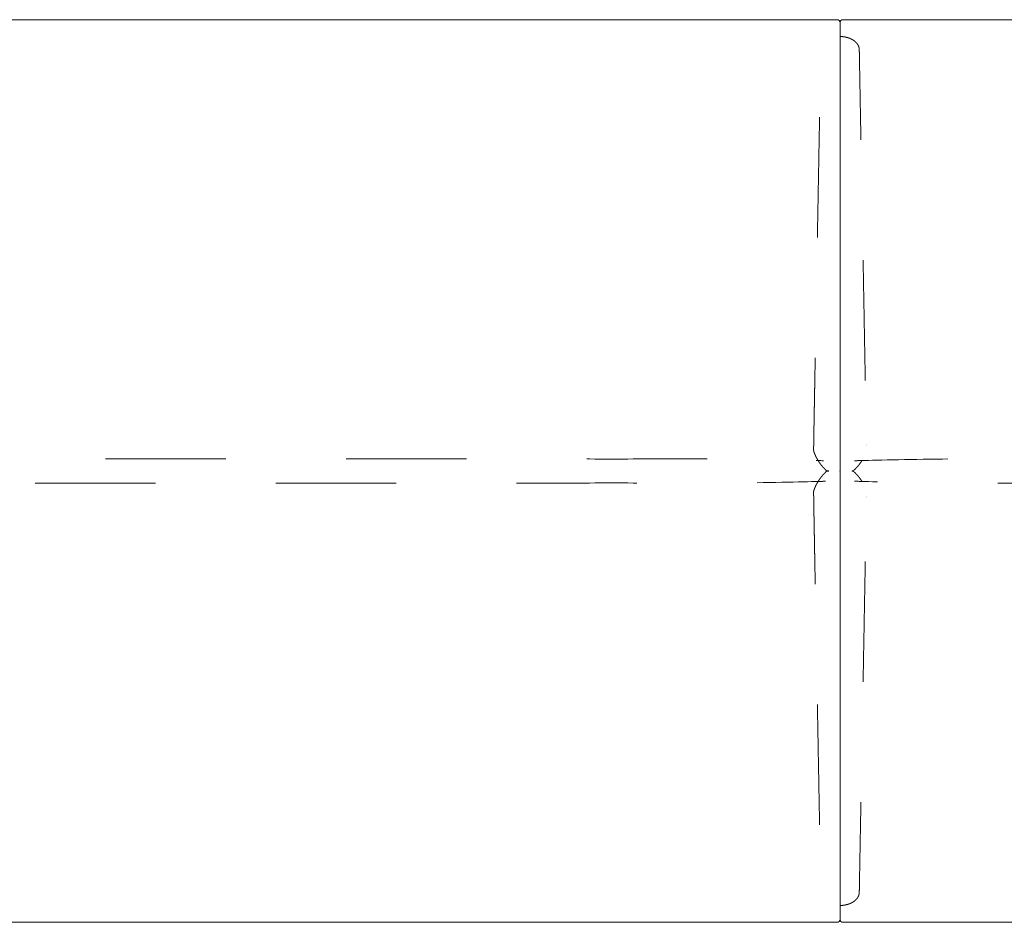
# Model space of a CAD drawing. Header units: metres. Extents: x -2 to 4.3, y -5.49 to 0.4.
# Tile 54 of 57: x 2.12 to 2.94, y -1.62 to -0.88. Entities that reach past the tile are written whole.
import ezdxf

# ---------------------------------------------------------------- set-up
doc = ezdxf.new("R2010")
doc.units = ezdxf.units.M
doc.header["$MEASUREMENT"] = 0
doc.linetypes.add('Dash Style-1', pattern=[0.10582, 0.0529, -0.05292])
for name, color, linetype, lineweight in [('72_VITRA_HRESID_D2_TB_FOOT_UNDER', 8, 'Dash Style-1', 5), ('72_VITRA_HRESID_D2_TB_TABLE_TOP', 7, 'Continuous', 5), ('D2SNAP', 1, 'Continuous', 5)]:
    doc.layers.add(name, color=color, linetype=linetype, lineweight=lineweight)
doc.layers.add('72_VITRA_INSERT', color=7, linetype='Continuous')

# ---------------------------------------------------------------- blocks, each defined once
blk = doc.blocks.new('72_VITRA_HRESID_D2_BELLEVILLE_TABLE_BISTRO_3000_X_750_FOOT_UNDER')
at = {"layer": '72_VITRA_HRESID_D2_TB_FOOT_UNDER'}
for points, weights, knots in [([(0, 0.361), (-0.00042, 0.361), (-0.00083, 0.36098), (-0.00125, 0.36097), (-0.00156, 0.36095), (-0.00188, 0.36092), (-0.00219, 0.3609), (-0.0025, 0.36087), (-0.00281, 0.36083), (-0.00313, 0.36079), (-0.00333, 0.36076), (-0.00354, 0.36073), (-0.00378, 0.36069), (-0.00401, 0.36065), (-0.00435, 0.36058), (-0.00469, 0.36052), (-0.00502, 0.36044), (-0.00536, 0.36037), (-0.00557, 0.36031), (-0.00579, 0.36026), (-0.00604, 0.36018), (-0.0063, 0.36011), (-0.00656, 0.36003), (-0.00682, 0.35995), (-0.00702, 0.35988), (-0.00722, 0.35982), (-0.00742, 0.35975), (-0.00761, 0.35967), (-0.00781, 0.3596), (-0.00802, 0.35952), (-0.00821, 0.35944), (-0.00841, 0.35936), (-0.00867, 0.35924), (-0.00894, 0.35913), (-0.00919, 0.359), (-0.00945, 0.35887), (-0.00964, 0.35878), (-0.00982, 0.35868), (-0.00999, 0.35859), (-0.01016, 0.35849), (-0.01033, 0.3584), (-0.0105, 0.3583), (-0.01068, 0.35819), (-0.01086, 0.35808), (-0.01103, 0.35796), (-0.01121, 0.35785), (-0.01135, 0.35774), (-0.0115, 0.35764), (-0.01167, 0.35752), (-0.01183, 0.3574), (-0.01202, 0.35726), (-0.0122, 0.35711), (-0.01237, 0.35697), (-0.01253, 0.35683), (-0.0127, 0.35668), (-0.01286, 0.35654), (-0.01301, 0.35639), (-0.01316, 0.35625), (-0.01332, 0.35609), (-0.01347, 0.35593), (-0.01361, 0.35577), (-0.01375, 0.35561), (-0.01388, 0.35546), (-0.014, 0.35531), (-0.0141, 0.35518), (-0.0142, 0.35506), (-0.01427, 0.35496), (-0.01434, 0.35487), (-0.01444, 0.35472), (-0.01454, 0.35458), (-0.01466, 0.35439), (-0.01477, 0.35421), (-0.01486, 0.35405), (-0.01495, 0.35389), (-0.01504, 0.35373), (-0.01513, 0.35357), (-0.0152, 0.35341), (-0.01528, 0.35325), (-0.01532, 0.35314), (-0.01537, 0.35303), (-0.01543, 0.3529), (-0.01548, 0.35277), (-0.01554, 0.35259), (-0.01561, 0.35241), (-0.01567, 0.35221), (-0.01573, 0.352), (-0.01578, 0.3518), (-0.01583, 0.3516), (-0.01587, 0.35139), (-0.0159, 0.35119), (-0.01593, 0.35099), (-0.01596, 0.35079), (-0.01597, 0.35064), (-0.01598, 0.35049), (-0.01599, 0.35034), (-0.016, 0.35019), (-0.016, 0.35), (-0.01848, 0.21275), (-0.02096, 0.07551), (-0.02132, 0.05555), (-0.02168, 0.03559), (-0.02169, 0.03487), (-0.0217, 0.03416), (-0.02172, 0.03344), (-0.02173, 0.03274), (-0.02174, 0.03204), (-0.02174, 0.03137), (-0.02175, 0.03069), (-0.02176, 0.03004), (-0.02176, 0.02939), (-0.02177, 0.02876), (-0.02177, 0.02813), (-0.02177, 0.02753), (-0.02178, 0.02693), (-0.02178, 0.02636), (-0.02178, 0.02578), (-0.02177, 0.02523), (-0.02177, 0.02517), (-0.02177, 0.02512), (-0.02188, 0.02172), (-0.02199, 0.01833), (-0.02199, 0.01832), (-0.02199, 0.0183), (-0.02202, 0.01724), (-0.02177, 0.01621), (-0.02177, 0.01621), (-0.02177, 0.01621), (-0.02177, 0.0162), (-0.02177, 0.0162), (-0.02165, 0.01572), (-0.02147, 0.01526), (-0.02147, 0.01526), (-0.02147, 0.01526), (-0.02135, 0.01496), (-0.02123, 0.01465), (-0.0211, 0.01434), (-0.02091, 0.01389), (-0.02072, 0.01344), (-0.02046, 0.01289), (-0.02021, 0.01234), (-0.01992, 0.01176), (-0.01963, 0.01118), (-0.01932, 0.01061), (-0.01901, 0.01004), (-0.01868, 0.00948), (-0.01835, 0.00892), (-0.01801, 0.00837), (-0.01766, 0.00783), (-0.0173, 0.00729), (-0.01694, 0.00676), (-0.01656, 0.00623), (-0.01618, 0.00571), (-0.01578, 0.0052), (-0.01538, 0.00468), (-0.01496, 0.00417), (-0.01454, 0.00366), (-0.01421, 0.00329), (-0.01388, 0.00293), (-0.01368, 0.0027), (-0.01347, 0.00248), (-0.01316, 0.00214), (-0.01284, 0.00181), (-0.01242, 0.00138), (-0.01199, 0.00096), (-0.01155, 0.00054), (-0.01154, 0.00054), (-0.01153, 0.00053), (-0.01133, 0.00035), (-0.01109, 0.00022), (-0.01099, 0.00017), (-0.01089, 0.00012), (-0.01067, 0.00001), (-0.01043, 0), (-0.01031, 0), (-0.0102, 0), (-0.01019, 0), (-0.01018, 0), (0, 0), (0.01019, 0), (0.0102, 0), (0.0102, 0), (0.01032, 0), (0.01044, 0), (0.01068, 0.00001), (0.0109, 0.00012), (0.011, 0.00017), (0.0111, 0.00022), (0.01134, 0.00035), (0.01154, 0.00053), (0.01155, 0.00054), (0.01156, 0.00054), (0.012, 0.00096), (0.01243, 0.00138), (0.01285, 0.00181), (0.01317, 0.00214), (0.01348, 0.00248), (0.01369, 0.0027), (0.01389, 0.00293), (0.01422, 0.00329), (0.01455, 0.00366), (0.01497, 0.00417), (0.01539, 0.00468), (0.01579, 0.0052), (0.01619, 0.00571), (0.01657, 0.00623), (0.01695, 0.00676), (0.01731, 0.00729), (0.01767, 0.00783), (0.01802, 0.00837), (0.01836, 0.00892), (0.01869, 0.00948), (0.01902, 0.01004), (0.01933, 0.01061), (0.01964, 0.01118), (0.01993, 0.01176), (0.02022, 0.01234), (0.02047, 0.01289), (0.02073, 0.01344), (0.02092, 0.01389), (0.02111, 0.01434), (0.02124, 0.01465), (0.02136, 0.01496), (0.02148, 0.01526), (0.02148, 0.01526), (0.02148, 0.01526), (0.02166, 0.01572), (0.02177, 0.0162), (0.02178, 0.0162), (0.02178, 0.01621), (0.02178, 0.01621), (0.02178, 0.01621), (0.02203, 0.01724), (0.022, 0.0183), (0.022, 0.01832), (0.022, 0.01833), (0.02189, 0.02172), (0.02178, 0.02512), (0.02178, 0.02517), (0.02178, 0.02523), (0.02179, 0.02578), (0.02178, 0.02636), (0.02178, 0.02693), (0.02178, 0.02753), (0.02178, 0.02813), (0.02178, 0.02876), (0.02177, 0.02939), (0.02177, 0.03004), (0.02176, 0.03069), (0.02175, 0.03137), (0.02174, 0.03204), (0.02173, 0.03274), (0.02172, 0.03344), (0.02171, 0.03416), (0.0217, 0.03487), (0.02169, 0.03559), (0.02133, 0.05555), (0.02097, 0.07551), (0.01849, 0.21275), (0.016, 0.35), (0.016, 0.35019), (0.016, 0.35034), (0.01599, 0.35049), (0.01598, 0.35064), (0.01597, 0.35079), (0.01594, 0.35099), (0.01591, 0.35119), (0.01587, 0.35139), (0.01584, 0.3516), (0.01579, 0.3518), (0.01574, 0.352), (0.01568, 0.35221), (0.01562, 0.35241), (0.01555, 0.35259), (0.01549, 0.35277), (0.01543, 0.3529), (0.01538, 0.35303), (0.01533, 0.35314), (0.01528, 0.35325), (0.01521, 0.35341), (0.01513, 0.35357), (0.01505, 0.35373), (0.01496, 0.35389), (0.01487, 0.35405), (0.01478, 0.35421), (0.01467, 0.35439), (0.01455, 0.35458), (0.01445, 0.35472), (0.01434, 0.35487), (0.01427, 0.35496), (0.01421, 0.35506), (0.01411, 0.35518), (0.01401, 0.35531), (0.01389, 0.35546), (0.01376, 0.35561), (0.01362, 0.35577), (0.01348, 0.35593), (0.01332, 0.35609), (0.01317, 0.35625), (0.01302, 0.35639), (0.01287, 0.35654), (0.01271, 0.35668), (0.01254, 0.35683), (0.01237, 0.35697), (0.01221, 0.35711), (0.01202, 0.35726), (0.01184, 0.3574), (0.01168, 0.35752), (0.01151, 0.35764), (0.01136, 0.35774), (0.01121, 0.35785), (0.01104, 0.35796), (0.01087, 0.35808), (0.01069, 0.35819), (0.01051, 0.3583), (0.01034, 0.3584), (0.01017, 0.35849), (0.01, 0.35859), (0.00983, 0.35868), (0.00964, 0.35878), (0.00946, 0.35887), (0.0092, 0.359), (0.00895, 0.35913), (0.00868, 0.35924), (0.00842, 0.35936), (0.00822, 0.35944), (0.00802, 0.35952), (0.00782, 0.3596), (0.00762, 0.35967), (0.00743, 0.35975), (0.00723, 0.35982), (0.00703, 0.35988), (0.00683, 0.35995), (0.00657, 0.36003), (0.0063, 0.36011), (0.00605, 0.36018), (0.0058, 0.36026), (0.00558, 0.36031), (0.00536, 0.36037), (0.00503, 0.36044), (0.0047, 0.36052), (0.00436, 0.36058), (0.00402, 0.36065), (0.00379, 0.36069), (0.00355, 0.36073), (0.00334, 0.36076), (0.00314, 0.36079), (0.00282, 0.36083), (0.00251, 0.36087), (0.0022, 0.3609), (0.00188, 0.36092), (0.00157, 0.36095), (0.00126, 0.36097), (0.00084, 0.36098), (0.00042, 0.361), (0, 0.361)], [1, 1, 1, 1, 1, 1, 1, 1, 1, 1, 1, 1, 1, 1, 1, 1, 1, 1, 1, 1, 1, 1, 1, 1, 1, 1, 1, 1, 1, 1, 1, 1, 1, 1, 1, 1, 1, 1, 1, 1, 1, 1, 1, 1, 1, 1, 1, 1, 1, 1, 1, 1, 1, 1, 1, 1, 1, 1, 1, 1, 1, 1, 1, 1, 1, 1, 1, 1, 1, 1, 1, 1, 1, 1, 1, 1, 1, 1, 1, 1, 1, 1, 1, 1, 1, 1, 1, 1, 1, 1, 1, 1, 1, 1, 1, 1, 1, 1, 1, 1, 1, 1, 1, 1, 1, 1, 1, 1, 1, 1, 1, 1, 1, 1, 1, 1, 1, 1, 1, 1, 1, 1, 1, 0.990949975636, 1, 1, 1, 1, 1, 0.99803479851, 1, 1, 1, 1, 1, 1, 1, 1, 1, 1, 1, 1, 1, 1, 1, 1, 1, 1, 1, 1, 1, 1, 1, 1, 1, 1, 1, 1, 1, 1, 1, 1, 1, 1, 1, 1, 1, 0.990926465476, 1, 1, 1, 0.97345508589, 1, 1, 1, 0.999980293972, 1, 1, 1, 0.999980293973, 1, 1, 1, 0.97345508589, 1, 1, 1, 0.990926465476, 1, 1, 1, 1, 1, 1, 1, 1, 1, 1, 1, 1, 1, 1, 1, 1, 1, 1, 1, 1, 1, 1, 1, 1, 1, 1, 1, 1, 1, 1, 1, 1, 1, 1, 1, 1, 1, 0.998034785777, 1, 1, 1, 1, 1, 0.990949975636, 1, 1, 1, 1, 1, 1, 1, 1, 1, 1, 1, 1, 1, 1, 1, 1, 1, 1, 1, 1, 1, 1, 1, 1, 1, 1, 1, 1, 1, 1, 1, 1, 1, 1, 1, 1, 1, 1, 1, 1, 1, 1, 1, 1, 1, 1, 1, 1, 1, 1, 1, 1, 1, 1, 1, 1, 1, 1, 1, 1, 1, 1, 1, 1, 1, 1, 1, 1, 1, 1, 1, 1, 1, 1, 1, 1, 1, 1, 1, 1, 1, 1, 1, 1, 1, 1, 1, 1, 1, 1, 1, 1, 1, 1, 1, 1, 1, 1, 1, 1, 1, 1, 1, 1, 1, 1, 1, 1, 1, 1, 1, 1, 1, 1, 1, 1, 1, 1, 1, 1, 1, 1, 1], [0, 0, 0, 0.000508, 0.000508, 0.001016, 0.001016, 0.001524, 0.001524, 0.002032, 0.002032, 0.00254, 0.00254, 0.003048, 0.003048, 0.003556, 0.003556, 0.004064, 0.004064, 0.004572, 0.004572, 0.00508, 0.00508, 0.005588, 0.005588, 0.006096, 0.006096, 0.006604, 0.006604, 0.007112, 0.007112, 0.007619, 0.007619, 0.008127, 0.008127, 0.008635, 0.008635, 0.009143, 0.009143, 0.009651, 0.009651, 0.010159, 0.010159, 0.010667, 0.010667, 0.011175, 0.011175, 0.011683, 0.011683, 0.012191, 0.012191, 0.012699, 0.012699, 0.013207, 0.013207, 0.013715, 0.013715, 0.014223, 0.014223, 0.014731, 0.014731, 0.015239, 0.015239, 0.015747, 0.015747, 0.016255, 0.016255, 0.016763, 0.016763, 0.017271, 0.017271, 0.017779, 0.017779, 0.018287, 0.018287, 0.018795, 0.018795, 0.019303, 0.019303, 0.019811, 0.019811, 0.020319, 0.020319, 0.020827, 0.020827, 0.021335, 0.021335, 0.021843, 0.021843, 0.02235, 0.02235, 0.022858, 0.022858, 0.023366, 0.023366, 0.023874, 0.023874, 0.024382, 0.024382, 0.386828, 0.386828, 0.439542, 0.439542, 0.441431, 0.441431, 0.44332, 0.44332, 0.445209, 0.445209, 0.447097, 0.447097, 0.448986, 0.448986, 0.450875, 0.450875, 0.452764, 0.452764, 0.454653, 0.454653, 0.454851, 0.454851, 0.466508, 0.466508, 0.466552, 0.466552, 0.470162, 0.470162, 0.470166, 0.470166, 0.470188, 0.470188, 0.471868, 0.471868, 0.471872, 0.471872, 0.472972, 0.472972, 0.474072, 0.474072, 0.475172, 0.475172, 0.476272, 0.476272, 0.477372, 0.477372, 0.478472, 0.478472, 0.479572, 0.479572, 0.480672, 0.480672, 0.481772, 0.481772, 0.482872, 0.482872, 0.483972, 0.483972, 0.485072, 0.485072, 0.486172, 0.486172, 0.487272, 0.487272, 0.488372, 0.488372, 0.489472, 0.489472, 0.489488, 0.489488, 0.489971, 0.489971, 0.49018, 0.49018, 0.490605, 0.490605, 0.490815, 0.490815, 0.490831, 0.490831, 0.509169, 0.509169, 0.509185, 0.509185, 0.509395, 0.509395, 0.50982, 0.50982, 0.510029, 0.510029, 0.510512, 0.510512, 0.510528, 0.510528, 0.511628, 0.511628, 0.512728, 0.512728, 0.513828, 0.513828, 0.514928, 0.514928, 0.516028, 0.516028, 0.517128, 0.517128, 0.518228, 0.518228, 0.519328, 0.519328, 0.520428, 0.520428, 0.521528, 0.521528, 0.522628, 0.522628, 0.523728, 0.523728, 0.524828, 0.524828, 0.525928, 0.525928, 0.527028, 0.527028, 0.528128, 0.528128, 0.528132, 0.528132, 0.529812, 0.529812, 0.529834, 0.529834, 0.529838, 0.529838, 0.533448, 0.533448, 0.533492, 0.533492, 0.545149, 0.545149, 0.545347, 0.545347, 0.547236, 0.547236, 0.549125, 0.549125, 0.551014, 0.551014, 0.552903, 0.552903, 0.554791, 0.554791, 0.55668, 0.55668, 0.558569, 0.558569, 0.560458, 0.560458, 0.613172, 0.613172, 0.975618, 0.975618, 0.976126, 0.976126, 0.976634, 0.976634, 0.977142, 0.977142, 0.97765, 0.97765, 0.978157, 0.978157, 0.978665, 0.978665, 0.979173, 0.979173, 0.979681, 0.979681, 0.980189, 0.980189, 0.980697, 0.980697, 0.981205, 0.981205, 0.981713, 0.981713, 0.982221, 0.982221, 0.982729, 0.982729, 0.983237, 0.983237, 0.983745, 0.983745, 0.984253, 0.984253, 0.984761, 0.984761, 0.985269, 0.985269, 0.985777, 0.985777, 0.986285, 0.986285, 0.986793, 0.986793, 0.987301, 0.987301, 0.987809, 0.987809, 0.988317, 0.988317, 0.988825, 0.988825, 0.989333, 0.989333, 0.989841, 0.989841, 0.990349, 0.990349, 0.990857, 0.990857, 0.991365, 0.991365, 0.991873, 0.991873, 0.992381, 0.992381, 0.992888, 0.992888, 0.993396, 0.993396, 0.993904, 0.993904, 0.994412, 0.994412, 0.99492, 0.99492, 0.995428, 0.995428, 0.995936, 0.995936, 0.996444, 0.996444, 0.996952, 0.996952, 0.99746, 0.99746, 0.997968, 0.997968, 0.998476, 0.998476, 0.998984, 0.998984, 0.999492, 0.999492, 1, 1, 1]), ([(-1.1898, 0), (-1.1898, 0), (-1.18981, 0), (-1.1898, 0), (-1.1898, 0), (-1.18968, 0), (-1.18956, 0), (-1.18932, -0.00001), (-1.1891, -0.00012), (-1.189, -0.00017), (-1.1889, -0.00022), (-1.18866, -0.00035), (-1.18846, -0.00053), (-1.18845, -0.00054), (-1.18844, -0.00054), (-1.188, -0.00096), (-1.18757, -0.00138), (-1.18715, -0.00181), (-1.18683, -0.00214), (-1.18652, -0.00248), (-1.18631, -0.0027), (-1.18611, -0.00293), (-1.18578, -0.00329), (-1.18545, -0.00366), (-1.18503, -0.00417), (-1.18461, -0.00468), (-1.18421, -0.0052), (-1.18381, -0.00571), (-1.18343, -0.00623), (-1.18305, -0.00676), (-1.18269, -0.00729), (-1.18233, -0.00783), (-1.18198, -0.00837), (-1.18164, -0.00892), (-1.18131, -0.00948), (-1.18116, -0.00974), (-1.18101, -0.01), (-0.6, -0.01), (-0.01898, -0.01), (-0.01883, -0.00974), (-0.01868, -0.00948), (-0.01835, -0.00892), (-0.01801, -0.00837), (-0.01766, -0.00783), (-0.0173, -0.00729), (-0.01694, -0.00676), (-0.01656, -0.00623), (-0.01618, -0.00571), (-0.01578, -0.0052), (-0.01538, -0.00468), (-0.01496, -0.00417), (-0.01454, -0.00366), (-0.01421, -0.00329), (-0.01388, -0.00293), (-0.01368, -0.0027), (-0.01347, -0.00248), (-0.01316, -0.00214), (-0.01284, -0.00181), (-0.01242, -0.00138), (-0.01199, -0.00096), (-0.01155, -0.00054), (-0.01154, -0.00054), (-0.01153, -0.00053), (-0.01133, -0.00035), (-0.01109, -0.00022), (-0.01099, -0.00017), (-0.01089, -0.00012), (-0.01067, -0.00001), (-0.01043, 0), (-0.01031, 0), (-0.0102, 0), (-0.01019, 0), (-0.01018, 0), (-0.01019, 0), (-0.0102, 0), (-0.01031, 0), (-0.01043, 0), (-0.01067, 0.00001), (-0.01089, 0.00012), (-0.01099, 0.00017), (-0.01109, 0.00022), (-0.01133, 0.00035), (-0.01153, 0.00053), (-0.01154, 0.00054), (-0.01155, 0.00054), (-0.01199, 0.00096), (-0.01242, 0.00138), (-0.01284, 0.00181), (-0.01316, 0.00214), (-0.01347, 0.00248), (-0.01368, 0.0027), (-0.01388, 0.00293), (-0.01421, 0.00329), (-0.01454, 0.00366), (-0.01496, 0.00417), (-0.01538, 0.00468), (-0.01578, 0.0052), (-0.01618, 0.00571), (-0.01656, 0.00623), (-0.01694, 0.00676), (-0.0173, 0.00729), (-0.01766, 0.00783), (-0.01801, 0.00837), (-0.01835, 0.00892), (-0.01868, 0.00948), (-0.01883, 0.00974), (-0.01898, 0.01), (-0.6, 0.01), (-1.18101, 0.01), (-1.18116, 0.00974), (-1.18131, 0.00948), (-1.18164, 0.00892), (-1.18198, 0.00837), (-1.18233, 0.00783), (-1.18269, 0.00729), (-1.18305, 0.00676), (-1.18343, 0.00623), (-1.18381, 0.00571), (-1.18421, 0.0052), (-1.18461, 0.00468), (-1.18503, 0.00417), (-1.18545, 0.00366), (-1.18578, 0.00329), (-1.18611, 0.00293), (-1.18631, 0.0027), (-1.18652, 0.00248), (-1.18683, 0.00214), (-1.18715, 0.00181), (-1.18757, 0.00138), (-1.188, 0.00096), (-1.18844, 0.00054), (-1.18845, 0.00054), (-1.18846, 0.00053), (-1.18866, 0.00035), (-1.1889, 0.00022), (-1.189, 0.00017), (-1.1891, 0.00012), (-1.18932, 0.00001), (-1.18956, 0), (-1.18968, 0), (-1.1898, 0)], [1, 0.999980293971, 1, 0.999980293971, 1, 1, 1, 0.97345508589, 1, 1, 1, 0.990926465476, 1, 1, 1, 1, 1, 1, 1, 1, 1, 1, 1, 1, 1, 1, 1, 1, 1, 1, 1, 1, 1, 1, 1, 1, 1, 1, 1, 1, 1, 1, 1, 1, 1, 1, 1, 1, 1, 1, 1, 1, 1, 1, 1, 1, 1, 1, 1, 1, 1, 1, 1, 0.990926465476, 1, 1, 1, 0.97345508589, 1, 1, 1, 0.999980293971, 1, 0.999980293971, 1, 1, 1, 0.97345508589, 1, 1, 1, 0.990926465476, 1, 1, 1, 1, 1, 1, 1, 1, 1, 1, 1, 1, 1, 1, 1, 1, 1, 1, 1, 1, 1, 1, 1, 1, 1, 1, 1, 1, 1, 1, 1, 1, 1, 1, 1, 1, 1, 1, 1, 1, 1, 1, 1, 1, 1, 1, 1, 1, 1, 1, 1, 0.990926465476, 1, 1, 1, 0.97345508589, 1, 1, 1], [0, 0, 0, 0.000008, 0.000008, 0.000016, 0.000016, 0.00012, 0.00012, 0.00033, 0.00033, 0.000434, 0.000434, 0.000672, 0.000672, 0.00068, 0.00068, 0.001224, 0.001224, 0.001768, 0.001768, 0.002312, 0.002312, 0.002856, 0.002856, 0.0034, 0.0034, 0.003944, 0.003944, 0.004487, 0.004487, 0.005031, 0.005031, 0.005575, 0.005575, 0.006119, 0.006119, 0.00637, 0.00637, 0.493646, 0.493646, 0.493897, 0.493897, 0.494441, 0.494441, 0.494985, 0.494985, 0.495529, 0.495529, 0.496072, 0.496072, 0.496616, 0.496616, 0.49716, 0.49716, 0.497704, 0.497704, 0.498248, 0.498248, 0.498792, 0.498792, 0.499336, 0.499336, 0.499344, 0.499344, 0.499582, 0.499582, 0.499686, 0.499686, 0.499896, 0.499896, 0.5, 0.5, 0.500008, 0.500008, 0.500016, 0.500016, 0.50012, 0.50012, 0.50033, 0.50033, 0.500434, 0.500434, 0.500672, 0.500672, 0.50068, 0.50068, 0.501224, 0.501224, 0.501768, 0.501768, 0.502312, 0.502312, 0.502856, 0.502856, 0.5034, 0.5034, 0.503944, 0.503944, 0.504487, 0.504487, 0.505031, 0.505031, 0.505575, 0.505575, 0.506119, 0.506119, 0.50637, 0.50637, 0.993646, 0.993646, 0.993897, 0.993897, 0.994441, 0.994441, 0.994985, 0.994985, 0.995529, 0.995529, 0.996072, 0.996072, 0.996616, 0.996616, 0.99716, 0.99716, 0.997704, 0.997704, 0.998248, 0.998248, 0.998792, 0.998792, 0.999336, 0.999336, 0.999344, 0.999344, 0.999582, 0.999582, 0.999686, 0.999686, 0.999896, 0.999896, 1, 1, 1]), ([(0.0102, 0), (0.0102, 0), (0.01019, 0), (0.0102, 0), (0.0102, 0), (0.01032, 0), (0.01044, 0), (0.01068, -0.00001), (0.0109, -0.00012), (0.011, -0.00017), (0.0111, -0.00022), (0.01134, -0.00035), (0.01154, -0.00053), (0.01155, -0.00054), (0.01156, -0.00054), (0.012, -0.00096), (0.01243, -0.00138), (0.01285, -0.00181), (0.01317, -0.00214), (0.01348, -0.00248), (0.01369, -0.0027), (0.01389, -0.00293), (0.01422, -0.00329), (0.01455, -0.00366), (0.01497, -0.00417), (0.01539, -0.00468), (0.01579, -0.0052), (0.01619, -0.00571), (0.01657, -0.00623), (0.01695, -0.00676), (0.01731, -0.00729), (0.01767, -0.00783), (0.01802, -0.00837), (0.01836, -0.00892), (0.01869, -0.00948), (0.01884, -0.00974), (0.01899, -0.01), (0.6, -0.01), (1.18102, -0.01), (1.18117, -0.00974), (1.18132, -0.00948), (1.18165, -0.00892), (1.18199, -0.00837), (1.18234, -0.00783), (1.1827, -0.00729), (1.18306, -0.00676), (1.18344, -0.00623), (1.18382, -0.00571), (1.18422, -0.0052), (1.18462, -0.00468), (1.18504, -0.00417), (1.18546, -0.00366), (1.18579, -0.00329), (1.18612, -0.00293), (1.18632, -0.0027), (1.18653, -0.00248), (1.18684, -0.00214), (1.18716, -0.00181), (1.18758, -0.00138), (1.18801, -0.00096), (1.18845, -0.00054), (1.18846, -0.00054), (1.18847, -0.00053), (1.18867, -0.00035), (1.18891, -0.00022), (1.18901, -0.00017), (1.18911, -0.00012), (1.18933, -0.00001), (1.18957, 0), (1.18969, 0), (1.1898, 0), (1.18981, 0), (1.18982, 0), (1.18981, 0), (1.1898, 0), (1.18969, 0), (1.18957, 0), (1.18933, 0.00001), (1.18911, 0.00012), (1.18901, 0.00017), (1.18891, 0.00022), (1.18867, 0.00035), (1.18847, 0.00053), (1.18846, 0.00054), (1.18845, 0.00054), (1.18801, 0.00096), (1.18758, 0.00138), (1.18716, 0.00181), (1.18684, 0.00214), (1.18653, 0.00248), (1.18632, 0.0027), (1.18612, 0.00293), (1.18579, 0.00329), (1.18546, 0.00366), (1.18504, 0.00417), (1.18462, 0.00468), (1.18422, 0.0052), (1.18382, 0.00571), (1.18344, 0.00623), (1.18306, 0.00676), (1.1827, 0.00729), (1.18234, 0.00783), (1.18199, 0.00837), (1.18165, 0.00892), (1.18132, 0.00948), (1.18117, 0.00974), (1.18102, 0.01), (0.6, 0.01), (0.01899, 0.01), (0.01884, 0.00974), (0.01869, 0.00948), (0.01836, 0.00892), (0.01802, 0.00837), (0.01767, 0.00783), (0.01731, 0.00729), (0.01695, 0.00676), (0.01657, 0.00623), (0.01619, 0.00571), (0.01579, 0.0052), (0.01539, 0.00468), (0.01497, 0.00417), (0.01455, 0.00366), (0.01422, 0.00329), (0.01389, 0.00293), (0.01369, 0.0027), (0.01348, 0.00248), (0.01317, 0.00214), (0.01285, 0.00181), (0.01243, 0.00138), (0.012, 0.00096), (0.01156, 0.00054), (0.01155, 0.00054), (0.01154, 0.00053), (0.01134, 0.00035), (0.0111, 0.00022), (0.011, 0.00017), (0.0109, 0.00012), (0.01068, 0.00001), (0.01044, 0), (0.01032, 0), (0.0102, 0)], [1, 0.999980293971, 1, 0.999980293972, 1, 1, 1, 0.97345508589, 1, 1, 1, 0.990926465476, 1, 1, 1, 1, 1, 1, 1, 1, 1, 1, 1, 1, 1, 1, 1, 1, 1, 1, 1, 1, 1, 1, 1, 1, 1, 1, 1, 1, 1, 1, 1, 1, 1, 1, 1, 1, 1, 1, 1, 1, 1, 1, 1, 1, 1, 1, 1, 1, 1, 1, 1, 0.990926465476, 1, 1, 1, 0.97345508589, 1, 1, 1, 0.99998029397, 1, 0.999980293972, 1, 1, 1, 0.97345508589, 1, 1, 1, 0.990926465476, 1, 1, 1, 1, 1, 1, 1, 1, 1, 1, 1, 1, 1, 1, 1, 1, 1, 1, 1, 1, 1, 1, 1, 1, 1, 1, 1, 1, 1, 1, 1, 1, 1, 1, 1, 1, 1, 1, 1, 1, 1, 1, 1, 1, 1, 1, 1, 1, 1, 1, 1, 0.990926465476, 1, 1, 1, 0.97345508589, 1, 1, 1], [0, 0, 0, 0.000008, 0.000008, 0.000016, 0.000016, 0.00012, 0.00012, 0.00033, 0.00033, 0.000434, 0.000434, 0.000672, 0.000672, 0.00068, 0.00068, 0.001224, 0.001224, 0.001768, 0.001768, 0.002312, 0.002312, 0.002856, 0.002856, 0.0034, 0.0034, 0.003944, 0.003944, 0.004487, 0.004487, 0.005031, 0.005031, 0.005575, 0.005575, 0.006119, 0.006119, 0.00637, 0.00637, 0.493646, 0.493646, 0.493897, 0.493897, 0.494441, 0.494441, 0.494985, 0.494985, 0.495529, 0.495529, 0.496072, 0.496072, 0.496616, 0.496616, 0.49716, 0.49716, 0.497704, 0.497704, 0.498248, 0.498248, 0.498792, 0.498792, 0.499336, 0.499336, 0.499344, 0.499344, 0.499582, 0.499582, 0.499686, 0.499686, 0.499896, 0.499896, 0.5, 0.5, 0.500008, 0.500008, 0.500016, 0.500016, 0.50012, 0.50012, 0.50033, 0.50033, 0.500434, 0.500434, 0.500672, 0.500672, 0.50068, 0.50068, 0.501224, 0.501224, 0.501768, 0.501768, 0.502312, 0.502312, 0.502856, 0.502856, 0.5034, 0.5034, 0.503944, 0.503944, 0.504487, 0.504487, 0.505031, 0.505031, 0.505575, 0.505575, 0.506119, 0.506119, 0.50637, 0.50637, 0.993646, 0.993646, 0.993897, 0.993897, 0.994441, 0.994441, 0.994985, 0.994985, 0.995529, 0.995529, 0.996072, 0.996072, 0.996616, 0.996616, 0.99716, 0.99716, 0.997704, 0.997704, 0.998248, 0.998248, 0.998792, 0.998792, 0.999336, 0.999336, 0.999344, 0.999344, 0.999582, 0.999582, 0.999686, 0.999686, 0.999896, 0.999896, 1, 1, 1]), ([(0, -0.361), (-0.00042, -0.361), (-0.00083, -0.36098), (-0.00125, -0.36097), (-0.00156, -0.36095), (-0.00188, -0.36092), (-0.00219, -0.3609), (-0.0025, -0.36087), (-0.00281, -0.36083), (-0.00313, -0.36079), (-0.00333, -0.36076), (-0.00354, -0.36073), (-0.00378, -0.36069), (-0.00401, -0.36065), (-0.00435, -0.36058), (-0.00469, -0.36052), (-0.00502, -0.36044), (-0.00536, -0.36037), (-0.00557, -0.36031), (-0.00579, -0.36026), (-0.00604, -0.36018), (-0.0063, -0.36011), (-0.00656, -0.36003), (-0.00682, -0.35995), (-0.00702, -0.35988), (-0.00722, -0.35982), (-0.00742, -0.35975), (-0.00761, -0.35967), (-0.00781, -0.3596), (-0.00802, -0.35952), (-0.00821, -0.35944), (-0.00841, -0.35936), (-0.00867, -0.35924), (-0.00894, -0.35913), (-0.00919, -0.359), (-0.00945, -0.35887), (-0.00964, -0.35878), (-0.00982, -0.35868), (-0.00999, -0.35859), (-0.01016, -0.35849), (-0.01033, -0.3584), (-0.0105, -0.3583), (-0.01068, -0.35819), (-0.01086, -0.35808), (-0.01103, -0.35796), (-0.01121, -0.35785), (-0.01135, -0.35774), (-0.0115, -0.35764), (-0.01167, -0.35752), (-0.01183, -0.3574), (-0.01202, -0.35726), (-0.0122, -0.35711), (-0.01237, -0.35697), (-0.01253, -0.35683), (-0.0127, -0.35668), (-0.01286, -0.35654), (-0.01301, -0.35639), (-0.01316, -0.35625), (-0.01332, -0.35609), (-0.01347, -0.35593), (-0.01361, -0.35577), (-0.01375, -0.35561), (-0.01388, -0.35546), (-0.014, -0.35531), (-0.0141, -0.35518), (-0.0142, -0.35506), (-0.01427, -0.35496), (-0.01434, -0.35487), (-0.01444, -0.35472), (-0.01454, -0.35458), (-0.01466, -0.35439), (-0.01477, -0.35421), (-0.01486, -0.35405), (-0.01495, -0.35389), (-0.01504, -0.35373), (-0.01513, -0.35357), (-0.0152, -0.35341), (-0.01528, -0.35325), (-0.01532, -0.35314), (-0.01537, -0.35303), (-0.01543, -0.3529), (-0.01548, -0.35277), (-0.01554, -0.35259), (-0.01561, -0.35241), (-0.01567, -0.35221), (-0.01573, -0.352), (-0.01578, -0.3518), (-0.01583, -0.3516), (-0.01587, -0.35139), (-0.0159, -0.35119), (-0.01593, -0.35099), (-0.01596, -0.35079), (-0.01597, -0.35064), (-0.01598, -0.35049), (-0.01599, -0.35034), (-0.016, -0.35019), (-0.016, -0.35), (-0.01848, -0.21275), (-0.02096, -0.07551), (-0.02132, -0.05555), (-0.02168, -0.03559), (-0.02169, -0.03487), (-0.0217, -0.03416), (-0.02172, -0.03344), (-0.02173, -0.03274), (-0.02174, -0.03204), (-0.02174, -0.03137), (-0.02175, -0.03069), (-0.02176, -0.03004), (-0.02176, -0.02939), (-0.02177, -0.02876), (-0.02177, -0.02813), (-0.02177, -0.02753), (-0.02178, -0.02693), (-0.02178, -0.02636), (-0.02178, -0.02578), (-0.02177, -0.02523), (-0.02177, -0.02517), (-0.02177, -0.02512), (-0.02188, -0.02172), (-0.02199, -0.01833), (-0.02199, -0.01832), (-0.02199, -0.0183), (-0.02202, -0.01724), (-0.02177, -0.01621), (-0.02177, -0.01621), (-0.02177, -0.01621), (-0.02177, -0.0162), (-0.02177, -0.0162), (-0.02165, -0.01572), (-0.02147, -0.01526), (-0.02147, -0.01526), (-0.02147, -0.01526), (-0.02135, -0.01496), (-0.02123, -0.01465), (-0.0211, -0.01434), (-0.02091, -0.01389), (-0.02072, -0.01344), (-0.02046, -0.01289), (-0.02021, -0.01234), (-0.01992, -0.01176), (-0.01963, -0.01118), (-0.01932, -0.01061), (-0.01901, -0.01004), (-0.01868, -0.00948), (-0.01835, -0.00892), (-0.01801, -0.00837), (-0.01766, -0.00783), (-0.0173, -0.00729), (-0.01694, -0.00676), (-0.01656, -0.00623), (-0.01618, -0.00571), (-0.01578, -0.0052), (-0.01538, -0.00468), (-0.01496, -0.00417), (-0.01454, -0.00366), (-0.01421, -0.00329), (-0.01388, -0.00293), (-0.01368, -0.0027), (-0.01347, -0.00248), (-0.01316, -0.00214), (-0.01284, -0.00181), (-0.01242, -0.00138), (-0.01199, -0.00096), (-0.01155, -0.00054), (-0.01154, -0.00054), (-0.01153, -0.00053), (-0.01133, -0.00035), (-0.01109, -0.00022), (-0.01099, -0.00017), (-0.01089, -0.00012), (-0.01067, -0.00001), (-0.01043, 0), (-0.01031, 0), (-0.0102, 0), (-0.01019, 0), (-0.01018, 0), (0, 0), (0.01019, 0), (0.0102, 0), (0.0102, 0), (0.01032, 0), (0.01044, 0), (0.01068, -0.00001), (0.0109, -0.00012), (0.011, -0.00017), (0.0111, -0.00022), (0.01134, -0.00035), (0.01154, -0.00053), (0.01155, -0.00054), (0.01156, -0.00054), (0.012, -0.00096), (0.01243, -0.00138), (0.01285, -0.00181), (0.01317, -0.00214), (0.01348, -0.00248), (0.01369, -0.0027), (0.01389, -0.00293), (0.01422, -0.00329), (0.01455, -0.00366), (0.01497, -0.00417), (0.01539, -0.00468), (0.01579, -0.0052), (0.01619, -0.00571), (0.01657, -0.00623), (0.01695, -0.00676), (0.01731, -0.00729), (0.01767, -0.00783), (0.01802, -0.00837), (0.01836, -0.00892), (0.01869, -0.00948), (0.01902, -0.01004), (0.01933, -0.01061), (0.01964, -0.01118), (0.01993, -0.01176), (0.02022, -0.01234), (0.02047, -0.01289), (0.02073, -0.01344), (0.02092, -0.01389), (0.02111, -0.01434), (0.02124, -0.01465), (0.02136, -0.01496), (0.02148, -0.01526), (0.02148, -0.01526), (0.02148, -0.01526), (0.02166, -0.01572), (0.02177, -0.0162), (0.02178, -0.0162), (0.02178, -0.01621), (0.02178, -0.01621), (0.02178, -0.01621), (0.02203, -0.01724), (0.022, -0.0183), (0.022, -0.01832), (0.022, -0.01833), (0.02189, -0.02172), (0.02178, -0.02512), (0.02178, -0.02517), (0.02178, -0.02523), (0.02179, -0.02578), (0.02178, -0.02636), (0.02178, -0.02693), (0.02178, -0.02753), (0.02178, -0.02813), (0.02178, -0.02876), (0.02177, -0.02939), (0.02177, -0.03004), (0.02176, -0.03069), (0.02175, -0.03137), (0.02174, -0.03204), (0.02173, -0.03274), (0.02172, -0.03344), (0.02171, -0.03416), (0.0217, -0.03487), (0.02169, -0.03559), (0.02133, -0.05555), (0.02097, -0.07551), (0.01849, -0.21275), (0.016, -0.35), (0.016, -0.35019), (0.016, -0.35034), (0.01599, -0.35049), (0.01598, -0.35064), (0.01597, -0.35079), (0.01594, -0.35099), (0.01591, -0.35119), (0.01587, -0.35139), (0.01584, -0.3516), (0.01579, -0.3518), (0.01574, -0.352), (0.01568, -0.35221), (0.01562, -0.35241), (0.01555, -0.35259), (0.01549, -0.35277), (0.01543, -0.3529), (0.01538, -0.35303), (0.01533, -0.35314), (0.01528, -0.35325), (0.01521, -0.35341), (0.01513, -0.35357), (0.01505, -0.35373), (0.01496, -0.35389), (0.01487, -0.35405), (0.01478, -0.35421), (0.01467, -0.35439), (0.01455, -0.35458), (0.01445, -0.35472), (0.01434, -0.35487), (0.01427, -0.35496), (0.01421, -0.35506), (0.01411, -0.35518), (0.01401, -0.35531), (0.01389, -0.35546), (0.01376, -0.35561), (0.01362, -0.35577), (0.01348, -0.35593), (0.01332, -0.35609), (0.01317, -0.35625), (0.01302, -0.35639), (0.01287, -0.35654), (0.01271, -0.35668), (0.01254, -0.35683), (0.01237, -0.35697), (0.01221, -0.35711), (0.01202, -0.35726), (0.01184, -0.3574), (0.01168, -0.35752), (0.01151, -0.35764), (0.01136, -0.35774), (0.01121, -0.35785), (0.01104, -0.35796), (0.01087, -0.35808), (0.01069, -0.35819), (0.01051, -0.3583), (0.01034, -0.3584), (0.01017, -0.35849), (0.01, -0.35859), (0.00983, -0.35868), (0.00964, -0.35878), (0.00946, -0.35887), (0.0092, -0.359), (0.00895, -0.35913), (0.00868, -0.35924), (0.00842, -0.35936), (0.00822, -0.35944), (0.00802, -0.35952), (0.00782, -0.3596), (0.00762, -0.35967), (0.00743, -0.35975), (0.00723, -0.35982), (0.00703, -0.35988), (0.00683, -0.35995), (0.00657, -0.36003), (0.0063, -0.36011), (0.00605, -0.36018), (0.0058, -0.36026), (0.00558, -0.36031), (0.00536, -0.36037), (0.00503, -0.36044), (0.0047, -0.36052), (0.00436, -0.36058), (0.00402, -0.36065), (0.00379, -0.36069), (0.00355, -0.36073), (0.00334, -0.36076), (0.00314, -0.36079), (0.00282, -0.36083), (0.00251, -0.36087), (0.0022, -0.3609), (0.00188, -0.36092), (0.00157, -0.36095), (0.00126, -0.36097), (0.00084, -0.36098), (0.00042, -0.361), (0, -0.361)], [1, 1, 1, 1, 1, 1, 1, 1, 1, 1, 1, 1, 1, 1, 1, 1, 1, 1, 1, 1, 1, 1, 1, 1, 1, 1, 1, 1, 1, 1, 1, 1, 1, 1, 1, 1, 1, 1, 1, 1, 1, 1, 1, 1, 1, 1, 1, 1, 1, 1, 1, 1, 1, 1, 1, 1, 1, 1, 1, 1, 1, 1, 1, 1, 1, 1, 1, 1, 1, 1, 1, 1, 1, 1, 1, 1, 1, 1, 1, 1, 1, 1, 1, 1, 1, 1, 1, 1, 1, 1, 1, 1, 1, 1, 1, 1, 1, 1, 1, 1, 1, 1, 1, 1, 1, 1, 1, 1, 1, 1, 1, 1, 1, 1, 1, 1, 1, 1, 1, 1, 1, 1, 1, 0.990949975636, 1, 1, 1, 1, 1, 0.99803479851, 1, 1, 1, 1, 1, 1, 1, 1, 1, 1, 1, 1, 1, 1, 1, 1, 1, 1, 1, 1, 1, 1, 1, 1, 1, 1, 1, 1, 1, 1, 1, 1, 1, 1, 1, 1, 1, 0.990926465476, 1, 1, 1, 0.97345508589, 1, 1, 1, 0.999980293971, 1, 1, 1, 0.99998029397, 1, 1, 1, 0.97345508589, 1, 1, 1, 0.990926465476, 1, 1, 1, 1, 1, 1, 1, 1, 1, 1, 1, 1, 1, 1, 1, 1, 1, 1, 1, 1, 1, 1, 1, 1, 1, 1, 1, 1, 1, 1, 1, 1, 1, 1, 1, 1, 1, 0.998034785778, 1, 1, 1, 1, 1, 0.990949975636, 1, 1, 1, 1, 1, 1, 1, 1, 1, 1, 1, 1, 1, 1, 1, 1, 1, 1, 1, 1, 1, 1, 1, 1, 1, 1, 1, 1, 1, 1, 1, 1, 1, 1, 1, 1, 1, 1, 1, 1, 1, 1, 1, 1, 1, 1, 1, 1, 1, 1, 1, 1, 1, 1, 1, 1, 1, 1, 1, 1, 1, 1, 1, 1, 1, 1, 1, 1, 1, 1, 1, 1, 1, 1, 1, 1, 1, 1, 1, 1, 1, 1, 1, 1, 1, 1, 1, 1, 1, 1, 1, 1, 1, 1, 1, 1, 1, 1, 1, 1, 1, 1, 1, 1, 1, 1, 1, 1, 1, 1, 1, 1, 1, 1, 1, 1, 1, 1, 1, 1, 1, 1, 1], [0, 0, 0, 0.000508, 0.000508, 0.001016, 0.001016, 0.001524, 0.001524, 0.002032, 0.002032, 0.00254, 0.00254, 0.003048, 0.003048, 0.003556, 0.003556, 0.004064, 0.004064, 0.004572, 0.004572, 0.00508, 0.00508, 0.005588, 0.005588, 0.006096, 0.006096, 0.006604, 0.006604, 0.007112, 0.007112, 0.007619, 0.007619, 0.008127, 0.008127, 0.008635, 0.008635, 0.009143, 0.009143, 0.009651, 0.009651, 0.010159, 0.010159, 0.010667, 0.010667, 0.011175, 0.011175, 0.011683, 0.011683, 0.012191, 0.012191, 0.012699, 0.012699, 0.013207, 0.013207, 0.013715, 0.013715, 0.014223, 0.014223, 0.014731, 0.014731, 0.015239, 0.015239, 0.015747, 0.015747, 0.016255, 0.016255, 0.016763, 0.016763, 0.017271, 0.017271, 0.017779, 0.017779, 0.018287, 0.018287, 0.018795, 0.018795, 0.019303, 0.019303, 0.019811, 0.019811, 0.020319, 0.020319, 0.020827, 0.020827, 0.021335, 0.021335, 0.021843, 0.021843, 0.02235, 0.02235, 0.022858, 0.022858, 0.023366, 0.023366, 0.023874, 0.023874, 0.024382, 0.024382, 0.386828, 0.386828, 0.439542, 0.439542, 0.441431, 0.441431, 0.44332, 0.44332, 0.445209, 0.445209, 0.447097, 0.447097, 0.448986, 0.448986, 0.450875, 0.450875, 0.452764, 0.452764, 0.454653, 0.454653, 0.454851, 0.454851, 0.466508, 0.466508, 0.466552, 0.466552, 0.470162, 0.470162, 0.470166, 0.470166, 0.470188, 0.470188, 0.471868, 0.471868, 0.471872, 0.471872, 0.472972, 0.472972, 0.474072, 0.474072, 0.475172, 0.475172, 0.476272, 0.476272, 0.477372, 0.477372, 0.478472, 0.478472, 0.479572, 0.479572, 0.480672, 0.480672, 0.481772, 0.481772, 0.482872, 0.482872, 0.483972, 0.483972, 0.485072, 0.485072, 0.486172, 0.486172, 0.487272, 0.487272, 0.488372, 0.488372, 0.489472, 0.489472, 0.489488, 0.489488, 0.489971, 0.489971, 0.49018, 0.49018, 0.490605, 0.490605, 0.490815, 0.490815, 0.490831, 0.490831, 0.509169, 0.509169, 0.509185, 0.509185, 0.509395, 0.509395, 0.50982, 0.50982, 0.510029, 0.510029, 0.510512, 0.510512, 0.510528, 0.510528, 0.511628, 0.511628, 0.512728, 0.512728, 0.513828, 0.513828, 0.514928, 0.514928, 0.516028, 0.516028, 0.517128, 0.517128, 0.518228, 0.518228, 0.519328, 0.519328, 0.520428, 0.520428, 0.521528, 0.521528, 0.522628, 0.522628, 0.523728, 0.523728, 0.524828, 0.524828, 0.525928, 0.525928, 0.527028, 0.527028, 0.528128, 0.528128, 0.528132, 0.528132, 0.529812, 0.529812, 0.529834, 0.529834, 0.529838, 0.529838, 0.533448, 0.533448, 0.533492, 0.533492, 0.545149, 0.545149, 0.545347, 0.545347, 0.547236, 0.547236, 0.549125, 0.549125, 0.551014, 0.551014, 0.552903, 0.552903, 0.554791, 0.554791, 0.55668, 0.55668, 0.558569, 0.558569, 0.560458, 0.560458, 0.613172, 0.613172, 0.975618, 0.975618, 0.976126, 0.976126, 0.976634, 0.976634, 0.977142, 0.977142, 0.97765, 0.97765, 0.978157, 0.978157, 0.978665, 0.978665, 0.979173, 0.979173, 0.979681, 0.979681, 0.980189, 0.980189, 0.980697, 0.980697, 0.981205, 0.981205, 0.981713, 0.981713, 0.982221, 0.982221, 0.982729, 0.982729, 0.983237, 0.983237, 0.983745, 0.983745, 0.984253, 0.984253, 0.984761, 0.984761, 0.985269, 0.985269, 0.985777, 0.985777, 0.986285, 0.986285, 0.986793, 0.986793, 0.987301, 0.987301, 0.987809, 0.987809, 0.988317, 0.988317, 0.988825, 0.988825, 0.989333, 0.989333, 0.989841, 0.989841, 0.990349, 0.990349, 0.990857, 0.990857, 0.991365, 0.991365, 0.991873, 0.991873, 0.992381, 0.992381, 0.992888, 0.992888, 0.993396, 0.993396, 0.993904, 0.993904, 0.994412, 0.994412, 0.99492, 0.99492, 0.995428, 0.995428, 0.995936, 0.995936, 0.996444, 0.996444, 0.996952, 0.996952, 0.99746, 0.99746, 0.997968, 0.997968, 0.998476, 0.998476, 0.998984, 0.998984, 0.999492, 0.999492, 1, 1, 1])]:
    blk.add_rational_spline(points, weights, degree=2, knots=knots, dxfattribs=at)
at = {"layer": 'D2SNAP', "linetype": 'Continuous', "lineweight": 5}
blk.add_point((0, 0), dxfattribs=at)
blk = doc.blocks.new('72_VITRA_HRESID_D2_BELLEVILLE_TABLE_BISTRO_3000_X_750_TABLE_TOP')
at = {"layer": '72_VITRA_HRESID_D2_TB_TABLE_TOP', "flags": 128}
for points in [[(0, -0.3725), (0, 0.3725, 0.414214), (-0.0025, 0.375), (-1.4975, 0.375, 0.414214), (-1.5, 0.3725), (-1.5, -0.3725, 0.414214), (-1.4975, -0.375), (-0.0025, -0.375, 0.414214), (0, -0.3725)], [(0.0025, 0.375, 0.414214), (0, 0.3725), (0, -0.3725, 0.414214), (0.0025, -0.375), (1.4975, -0.375, 0.414214), (1.5, -0.3725), (1.5, 0.3725, 0.414214), (1.4975, 0.375)]]:
    blk.add_lwpolyline(points, format="xyb", close=True, dxfattribs=at)
at = {"layer": 'D2SNAP', "linetype": 'Continuous', "lineweight": 5}
blk.add_point((0, 0), dxfattribs=at)
blk = doc.blocks.new('72vitra_hresid25C1DACA35CCF4A7DB98772F704E17642')
for name in ['72_VITRA_HRESID_D2_BELLEVILLE_TABLE_BISTRO_3000_X_750_TABLE_TOP', '72_VITRA_HRESID_D2_BELLEVILLE_TABLE_BISTRO_3000_X_750_FOOT_UNDER']:
    blk.add_blockref(name, (0, 0))
blk = doc.blocks.new('XCAD03FE6B0025D6BA1A0623B9ED1BB3BDE627')
at = {"color": 7}
blk.add_blockref('72vitra_hresid25C1DACA35CCF4A7DB98772F704E17642', (0, 0), dxfattribs=at)

msp = doc.modelspace()

# ---------------------------------------------------------------- block references
at = {"layer": '72_VITRA_INSERT'}
msp.add_blockref('XCAD03FE6B0025D6BA1A0623B9ED1BB3BDE627', (2.80207, -1.25), dxfattribs=at)

doc.saveas('drawing.dxf')
